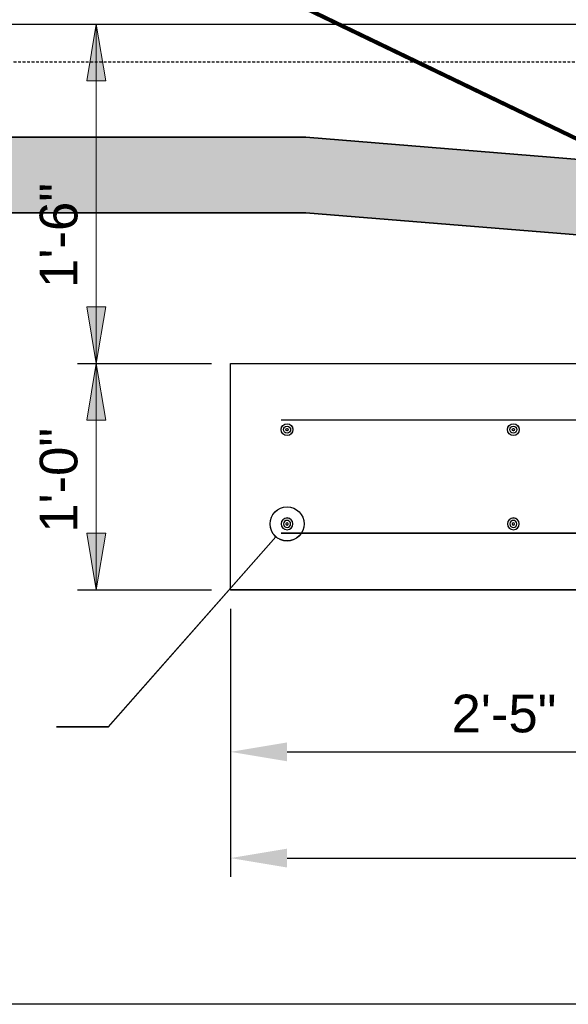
# Model space of a CAD drawing. Header units: inches. Extents: x 804 to 1243, y 182 to 489.
# Tile 9 of 20: x 1118 to 1147, y 187 to 240. Entities that reach past the tile are written whole.
import ezdxf
from ezdxf.enums import TextEntityAlignment as Align

# ---------------------------------------------------------------- set-up
doc = ezdxf.new("R2010")
doc.units = ezdxf.units.IN
doc.header["$LTSCALE"] = 0.25
doc.header["$MEASUREMENT"] = 0
doc.linetypes.add('DGN Style 3', pattern=[0.777018, 0.555013, -0.222005])
for name, color, linetype, lineweight in [('A-ANNO-NPLT', 7, 'Continuous', 18), ('G-ANNO-DIM', 1, 'Continuous', 18), ('G-ANNO-TEXT', 7, 'Continuous', 30), ('S-FNDN-FTNG', 48, 'Continuous', 25), ('S-REIN-RBAR', 5, 'Continuous', 25)]:
    doc.layers.add(name, color=color, linetype=linetype, lineweight=lineweight)
doc.styles.add("3 4 1'-0", font='arial.ttf', dxfattribs={"height": 2})
doc.styles.add("3 4 1'-0_0", font='arial.ttf')
doc.dimstyles.new("3 4 1'-0", dxfattribs={"dimtxt": 2, "dimasz": 3, "dimexe": 1, "dimexo": 1, "dimgap": 1, "dimtad": 1, "dimdec": 4, "dimzin": 11, "dimdsep": 46, "dimlunit": 4, "dimtxsty": "3 4 1'-0", "dimcen": 0, "dimadec": 4, "dimazin": 3, "dimtfac": 1, "dimtdec": 0, "dimtofl": 0, "dimtmove": 0, "dimatfit": 3, "dimfxl": 1, "dimfrac": 2, "dimtolj": 1, "dimtzin": 11, "dimarcsym": 0})

# ---------------------------------------------------------------- blocks, each defined once
blk = doc.blocks.new('REINFDOT')
at = {"color": 0}
for radius in [0.00313, 0.00187, 0.000625]:
    blk.add_circle((0, 0), radius, dxfattribs=at)
blk = doc.blocks.new('REINF. DOT')
at = {"layer": 'S-REIN-RBAR', "extrusion": (0, 0, -1), "xscale": 100, "yscale": -100, "zscale": 100, "rotation": 90}
blk.add_blockref('REINFDOT', (-36.533405, 24.589429), dxfattribs=at)
blk = doc.blocks.new('REINF. DOT_1')
at = {"layer": 'S-REIN-RBAR', "xscale": 100, "yscale": 100, "zscale": 100, "rotation": 90}
blk.add_blockref('REINFDOT', (36.533405, 24.589429), dxfattribs=at)
blk = doc.blocks.new('*D54')
at = {"layer": 'G-ANNO-DIM', "color": 0, "linetype": 'ByBlock', "lineweight": -2, "transparency": 16777216}
for p, q in [((1194.845, 214.345), (1194.845, 194.126)), ((1128.845, 208.345), (1128.845, 194.126))]:
    blk.add_line(p, q, dxfattribs=at)
at = {"layer": 'G-ANNO-DIM', "color": 0, "lineweight": -2, "transparency": 16777216}
blk.add_line((1131.845, 195.126), (1191.845, 195.126), dxfattribs=at)
at = {"layer": 'G-ANNO-DIM', "color": 0, "transparency": 16777216}
for points in [[(1131.845, 195.626), (1131.845, 194.626), (1128.845, 195.126)], [(1191.845, 195.626), (1191.845, 194.626), (1194.845, 195.126)]]:
    blk.add_solid(points, dxfattribs=at)
at = {"layer": 'G-ANNO-DIM', "color": 0, "transparency": 16777216, "insert": (1161.845, 197.147), "char_height": 2, "attachment_point": 5, "style": "3 4 1'-0"}
blk.add_mtext('\\A1;5\'-6"', dxfattribs=at)
blk = doc.blocks.new('*D55')
at = {"layer": 'G-ANNO-DIM', "color": 0, "linetype": 'ByBlock', "lineweight": -2, "transparency": 16777216}
for p, q in [((1157.845, 220.345), (1157.845, 199.757)), ((1128.845, 208.345), (1128.845, 199.757))]:
    blk.add_line(p, q, dxfattribs=at)
at = {"layer": 'G-ANNO-DIM', "color": 0, "lineweight": -2, "transparency": 16777216}
blk.add_line((1131.845, 200.757), (1154.845, 200.757), dxfattribs=at)
at = {"layer": 'G-ANNO-DIM', "color": 0, "transparency": 16777216}
for points in [[(1131.845, 201.257), (1131.845, 200.257), (1128.845, 200.757)], [(1154.845, 201.257), (1154.845, 200.257), (1157.845, 200.757)]]:
    blk.add_solid(points, dxfattribs=at)
at = {"layer": 'G-ANNO-DIM', "color": 0, "transparency": 16777216, "insert": (1143.345, 202.778), "char_height": 2, "attachment_point": 5, "style": "3 4 1'-0"}
blk.add_mtext('\\A1;2\'-5"', dxfattribs=at)
blk = doc.blocks.new('REINF. DOT_2')
at = {"layer": 'A-ANNO-NPLT', "color": 7, "xscale": 100, "yscale": 100, "zscale": 100, "rotation": 90}
blk.add_blockref('REINFDOT', (36.533405, 24.589429), dxfattribs=at)
blk = doc.blocks.new('23')
at = {"layer": 'G-ANNO-DIM'}
for p, q in [((1127.4678, 239.34531, 3.51971), (1120.7276, 239.34531, 3.51971)), ((1121.7276, 221.34531, 3.51971), (1121.7276, 239.34531, 3.51971)), ((1127.84468, 221.34531, 3.51971), (1120.7276, 221.34531, 3.51971)), ((1127.84468, 221.34531, 3.51971), (1120.7276, 221.34531, 3.51971)), ((1121.7276, 221.34531, 3.51971), (1121.7276, 209.34531, 3.51971)), ((1127.84468, 209.34531, 3.51971), (1120.7276, 209.34531, 3.51971))]:
    blk.add_line(p, q, dxfattribs=at)
at = {"layer": 'G-ANNO-DIM', "elevation": 3.51971, "flags": 128}
for points in [[(1121.2276, 236.34531), (1121.7276, 239.34531), (1122.2276, 236.34531)], [(1122.2276, 224.34531), (1121.7276, 221.34531), (1121.2276, 224.34531)], [(1121.2276, 218.34531), (1121.7276, 221.34531), (1122.2276, 218.34531)], [(1122.2276, 212.34531), (1121.7276, 209.34531), (1121.2276, 212.34531)]]:
    blk.add_lwpolyline(points, close=True, dxfattribs=at)
at = {"layer": 'G-ANNO-DIM', "extrusion": (0, 0, -1)}
for points in [[(-1121.2276, 236.34531, -3.51971), (-1121.7276, 239.34531, -3.51971), (-1122.2276, 236.34531, -3.51971)], [(-1121.2276, 218.34531, -3.51971), (-1121.7276, 221.34531, -3.51971), (-1122.2276, 218.34531, -3.51971)]]:
    blk.add_solid(points, dxfattribs=at)
at = {"layer": 'G-ANNO-DIM'}
for points in [[(1122.2276, 224.34531, 3.51971), (1121.7276, 221.34531, 3.51971), (1121.2276, 224.34531, 3.51971)], [(1122.2276, 212.34531, 3.51971), (1121.7276, 209.34531, 3.51971), (1121.2276, 212.34531, 3.51971)]]:
    blk.add_solid(points, dxfattribs=at)
at = {"layer": 'G-ANNO-TEXT'}
for p, q in [((959.02256, 239.34531, 3.51971), (1157.34468, 239.34531, 3.51971)), ((1226.22586, 187.37267, 3.51971), (827.84149, 187.37267, 3.51971))]:
    blk.add_line(p, q, dxfattribs=at)
at = {"layer": 'G-ANNO-TEXT', "elevation": 3.51971, "flags": 128}
for points in [[(959.02256, 229.34531), (1132.84468, 229.34531), (1156.8401, 227.38698), (1157.8401, 227.38698), (1157.84468, 231.38698), (1156.8401, 231.38698), (1132.84468, 233.34531), (954.90457, 233.34531)], [(954.90457, 233.34531), (1132.84468, 233.34531), (1156.8401, 231.38698), (1157.84468, 231.38698), (1157.8401, 227.38698), (1156.8401, 227.38698), (1132.84468, 229.34531), (959.02256, 229.34531)], [(1131.24719, 212.16667), (1122.3649, 202.07807), (1119.62348, 202.07807)]]:
    blk.add_lwpolyline(points, dxfattribs=at)
at = {"layer": 'G-ANNO-TEXT'}
blk.add_circle((1131.84468, 212.84531, 3.51971), 0.90418, dxfattribs=at)
at = {"layer": 'S-FNDN-FTNG'}
blk.add_3dface([(1194.84468, 209.34531, 3.51971), (1128.84468, 209.34531, 3.51971), (1128.84468, 221.34531, 3.51971), (1194.84468, 221.34531, 3.51971)], dxfattribs=at)
at = {"layer": 'S-REIN-RBAR', "linetype": 'DGN Style 3'}
blk.add_line((959.54056, 237.34531, 3.51971), (1154.34468, 237.34531, 3.51971), dxfattribs=at)
at = {"layer": 'S-REIN-RBAR'}
for p, q in [((1192.1454, 218.34531, 3.51971), (1131.52911, 218.34531, 3.51971)), ((1192.1454, 212.34531, 3.51971), (1131.52911, 212.34531, 3.51971))]:
    blk.add_line(p, q, dxfattribs=at)
at = {"layer": 'S-REIN-RBAR', "rotation": 180}
for p in [(1168.37808, 242.43474, 3.51971), (1180.37808, 242.43474, 3.51971)]:
    blk.add_blockref('REINF. DOT_1', p, dxfattribs=at)
at = {"layer": 'S-REIN-RBAR', "extrusion": (0, 0, -1)}
for p in [(-1168.37808, 188.25588, -3.51971), (-1180.37808, 188.25588, -3.51971)]:
    blk.add_blockref('REINF. DOT', p, dxfattribs=at)
at = {"layer": 'G-ANNO-DIM', "color": 7, "linetype": 'Continuous', "style": "3 4 1'-0"}
for s, p in [('1\'-6"', (1119.7276, 228.13815, 3.51971)), ('1\'-0"', (1119.7276, 215.15233, 3.51971))]:
    blk.add_text(s, height=2, rotation=90, dxfattribs=at).set_placement(p, align=Align.MIDDLE_CENTER)
at = {"layer": 'G-ANNO-DIM'}
for base, p2, picture, middle in [((1157.84468, 200.75707, 3.51971), (1157.84468, 221.34531, 3.51971), '*D55', (1143.34468, 202.77821, 3.51971)), ((1194.84468, 195.12554, 3.51971), (1194.84468, 215.34531, 3.51971), '*D54', (1161.84468, 197.14669, 3.51971))]:
    dim = blk.add_linear_dim(base=base, p1=(1128.84468, 209.34531, 3.51971), p2=p2, dimstyle="3 4 1'-0", override={"dimtdec": 4}, dxfattribs=at)
    dim.commit()
    dim.dimension.update_dxf_attribs({"geometry": picture, "text_midpoint": middle})
at = {"layer": 'G-ANNO-TEXT'}
for points in [[(1162.0521, 236.84531, 3.51971), (1136.24737, 253.51545, 3.51971), (1132.34692, 253.51545, 3.51971)], [(1157.84468, 228.13651, 3.51971), (1130.77177, 241.18078, 3.51971), (1126.19824, 241.18078, 3.51971)]]:
    blk.add_leader(points, dimstyle="3 4 1'-0", override={"dimscale": 1, "dimgap": 2, "dimclrd": 256, "dimlwd": 65535}, dxfattribs=at)

msp = doc.modelspace()

# ---------------------------------------------------------------- hatches: boundary and pattern name
at = {"layer": 'A-ANNO-NPLT'}
h = msp.add_hatch(dxfattribs=at)
h.set_pattern_fill('GRAVEL', color=256, scale=16.000619, style=0, pattern_type=2)
h.set_pattern_definition([(200.55617, (1095.99066, 218.75227), (-12.0005063, -4.0001943), [0.68355, -101.84889]), (4.7637, (1105.0357, 218.4765), (-36.0015126, -4.000194), [1.00324, -47.16517]), (4.7637, (1101.0355, 218.4765), (-36.0015126, -4.000194), [1.00324, -47.16517]), (4.7637, (1097.0353, 218.4765), (-36.0015126, -4.000194), [1.00324, -47.16517]), (332.35387, (1096.19107, 218.8869), (-60.0025137, 32.0015507), [0.9483, -93.88197]), (332.35387, (1100.1912, 218.8869), (-60.0025137, 32.0015507), [0.9483, -93.88197]), (332.35387, (1104.19135, 218.8869), (-60.0025137, 32.0015507), [0.9483, -93.88197]), (285.255, (1095.9972, 219.4227), (-2e-06, -4.0001874), [0.58242, -45.02678]), (285.255, (1099.9974, 219.4227), (-2e-06, -4.0001874), [0.58242, -45.02678]), (285.255, (1103.9976, 219.4227), (-2e-06, -4.0001874), [0.58242, -45.02678]), (213.6902, (1096.522, 219.842), (-12.00051, -4.0002), [0.59196, -13.8309]), (213.6902, (1100.5223, 219.842), (-12.00051, -4.0002), [0.592, -13.83086]), (213.6902, (1096.5554, 215.865), (-12.00051, -4.0002), [0.04047, -14.38236]), (213.6902, (1104.5225, 219.842), (-12.00051, -4.0002), [0.59202, -13.83082]), (213.6902, (1100.5556, 215.865), (-12.00051, -4.0002), [0.04043, -14.3824]), (213.6902, (1104.5557, 215.865), (-12.00051, -4.0002), [0.0404, -14.38244]), (180, (1097.582, 219.7913), (-12.0005, 4.00019), [1.04004, -10.96046]), (181.73572, (1101.58197, 219.79132), (-120.0050409, -4.0001948), [1.04004, -131.0261]), (180, (1105.582, 219.7913), (-12.0005, 4.00019), [1.04004, -10.96046]), (131.987, (1106.3169, 219.0165), (-12.0005026, 12.000581), [1.07633, -52.74062]), (131.987, (1102.3167, 219.0165), (-12.0005026, 12.000581), [1.07633, -52.74062]), (131.987, (1098.3166, 219.0166), (-12.0005026, 12.000581), [1.07633, -52.74062]), (59.0364, (1105.9416, 218.4856), (-12.00051, -16.000772), [0.55572, -22.76919]), (59.0364, (1101.9414, 218.4856), (-12.00051, -16.000772), [0.55572, -22.76919]), (59.0364, (1097.9412, 218.4856), (-12.00051, -16.000772), [0.55572, -22.76919]), (90, (1103.982, 216.231), (-12.0005, -4.0002), [0.24, -3.76018]), (90, (1099.982, 216.231), (-12.0005, -4.0002), [0.24, -3.76018]), (90, (1095.982, 216.231), (-12.0005, -4.0002), [0.24, -3.76018]), (118.6103, (1104.1435, 215.8848), (-12.000506, 24.001168), [0.41184, -49.71037]), (118.6103, (1100.1433, 215.8848), (-12.000506, 24.001168), [0.41184, -49.71037]), (118.6103, (1096.1431, 215.8848), (-12.000506, 24.001168), [0.41184, -49.71037]), (186.91127, (1097.17554, 215.97786), (-96.0040354, -12.0005839), [1.00722, -131.96455]), (186.91127, (1101.1757, 215.97786), (-96.0040354, -12.0005839), [1.00722, -131.96455]), (186.91127, (1105.17585, 215.97786), (-96.0040354, -12.0005839), [1.00722, -131.96455]), (236.3101, (1097.5141, 216.4859), (-12.000506, -16.0007795), [0.57692, -42.69172]), (236.3101, (1101.5143, 216.4859), (-12.000506, -16.0007795), [0.57692, -42.69172]), (236.3101, (1105.5144, 216.4859), (-12.000506, -16.0007795), [0.57692, -42.69172]), (354.28937, (1097.92938, 218.37322), (-84.0035309, 8.0003878), [0.76424, -119.83934]), (354.28937, (1101.92953, 218.37322), (-84.0035309, 8.0003878), [0.76424, -119.83934]), (354.28937, (1105.92967, 218.37322), (-84.0035309, 8.0003878), [0.76424, -119.83934]), (14.0363, (1105.1517, 218.209), (-36.001516, -8.000389), [0.82466, -48.65471]), (14.0363, (1101.1516, 218.209), (-36.001516, -8.000389), [0.82466, -48.65471]), (14.0363, (1097.1514, 218.209), (-36.001516, -8.000389), [0.82466, -48.65471]), (74.745, (1105.1011, 217.9561), (2e-06, -4.0001874), [0.20398, -45.40525]), (74.745, (1101.1009, 217.9561), (2e-06, -4.0001874), [0.20398, -45.40525]), (74.745, (1097.1008, 217.9561), (2e-06, -4.0001874), [0.20398, -45.40525]), (110.5559, (1102.832, 218.0063), (-12.000501, 28.001353), [0.34177, -33.83587]), (110.5559, (1098.8318, 218.0063), (-12.000501, 28.001353), [0.34177, -33.83587]), (110.5559, (1094.8317, 218.0063), (-12.000501, 28.001353), [0.34177, -33.83587]), (163.1415, (1104.6204, 218.54735), (-120.005044, 36.0017485), [0.67055, -137.26283]), (163.1415, (1100.62024, 218.54734), (-120.005044, 36.0017485), [0.67055, -137.26283]), (163.1415, (1096.62008, 218.54734), (-120.005044, 36.0017485), [0.67055, -137.26283]), (113.1985, (1104.8906, 217.9824), (-12.000501, 24.00116), [0.6093, -29.85525]), (113.1985, (1100.8904, 217.9824), (-12.000501, 24.00116), [0.6093, -29.85525]), (113.1985, (1096.8903, 217.9824), (-12.0005, 24.00116), [0.6093, -29.85525]), (246.8015, (1095.3393, 218.4947), (-12.0005, -24.00116), [0.57273, -29.8918]), (246.8015, (1099.3395, 218.4947), (-12.000501, -24.00116), [0.57273, -29.8918]), (246.8015, (1103.3396, 218.4947), (-12.000501, -24.00116), [0.57273, -29.8918]), (200.55617, (1099.9908, 218.75227), (-12.0005063, -4.0001943), [0.68355, -101.84889]), (200.55617, (1103.99097, 218.75227), (-12.0005063, -4.0001943), [0.68355, -101.84889]), (196.50446, (1096.68203, 217.4141), (-96.0040303, -28.0013601), [0.70883, -111.93699]), (196.50446, (1100.6822, 217.4141), (-96.0040303, -28.0013601), [0.70883, -111.93699]), (196.50446, (1104.68234, 217.4141), (-96.0040303, -28.0013601), [0.70883, -111.93699]), (246.8015, (1096.9422, 218.0027), (-12.0005, -24.00116), [0.6093, -29.85525]), (246.8015, (1100.9424, 218.0027), (-12.000501, -24.00116), [0.6093, -29.85525]), (246.8015, (1104.9425, 218.0027), (-12.000501, -24.00116), [0.6093, -29.85525]), (110.5559, (1103.3262, 217.4658), (-12.000501, 28.001353), [0.59466, -33.58298]), (110.5559, (1099.3261, 217.4658), (-12.000501, 28.001353), [0.59466, -33.58298]), (110.5559, (1095.326, 217.4658), (-12.000501, 28.001353), [0.59466, -33.58298]), (163.49554, (1103.97776, 217.222), (-96.0040303, 28.0013601), [0.70883, -111.93699]), (163.49554, (1099.9776, 217.222), (-96.0040303, 28.0013601), [0.70883, -111.93699]), (163.49554, (1095.97745, 217.222), (-96.0040303, 28.0013601), [0.70883, -111.93699]), (18.435, (1104.8916, 217.1995), (-12.0005, 2e-06), [0.506, -12.14367]), (18.435, (1100.8914, 217.1996), (-12.0005, 2e-06), [0.506, -12.14367]), (18.435, (1096.8913, 217.1996), (-12.0005, 2e-06), [0.506, -12.14367]), (149.0361, (1105.499, 216.8365), (-48.0020218, 28.0013627), [0.69974, -69.27474]), (149.0361, (1101.4988, 216.8365), (-48.0020218, 28.0013627), [0.69974, -69.27474]), (149.0361, (1097.49864, 216.8365), (-48.0020218, 28.0013627), [0.69974, -69.27474]), (249.4441, (1097.6808, 217.2298), (-12.000501, -28.001353), [0.43083, -33.7468]), (249.4441, (1101.681, 217.2298), (-12.000501, -28.001353), [0.43083, -33.7468]), (249.4441, (1105.6811, 217.2298), (-12.000501, -28.001353), [0.43083, -33.7468]), (336.80127, (1097.38197, 217.35484), (-36.001506, 16.0007747), [0.30465, -91.08856]), (336.80127, (1101.3821, 217.35484), (-36.001506, 16.0007747), [0.30465, -91.08856]), (336.80127, (1105.3823, 217.35483), (-36.001506, 16.0007747), [0.30465, -91.08856]), (314.9998, (1097.1055, 216.8657), (-12.000504, 8.000385), [0.5657, -16.40563]), (314.9998, (1101.1057, 216.8657), (-12.000504, 8.000385), [0.5657, -16.40563]), (314.9998, (1105.1058, 216.8657), (-12.000504, 8.000385), [0.5657, -16.40563]), (8.6157, (1104.27633, 216.75986), (-24.00100984, -4.0001942), [0.80898, -132.7032]), (8.6157, (1100.27617, 216.75986), (-24.00100984, -4.0001942), [0.80898, -132.7032]), (8.6157, (1096.27602, 216.75986), (-24.0010098, -4.0001942), [0.80898, -132.7032]), (41.6337, (1103.9058, 216.3965), (-24.001002, -20.000967), [0.42522, -47.74332]), (41.6337, (1099.9056, 216.3965), (-24.001002, -20.000967), [0.42522, -47.74332]), (41.6337, (1095.9054, 216.3965), (-24.001002, -20.000967), [0.42522, -47.74332]), (317.48937, (1095.03075, 217.3451), (-12.000504, 12.0005815), [1.24584, -63.87238]), (317.48937, (1099.0309, 217.3451), (-12.000504, 12.0005815), [1.24584, -63.87238]), (317.48937, (1103.03105, 217.3451), (-12.000504, 12.0005815), [1.24584, -63.87238]), (4.7637, (1106.0559, 217.253), (-36.0015126, -4.000194), [0.64426, -47.52414]), (4.7637, (1102.0558, 217.253), (-36.0015126, -4.000194), [0.96337, -47.20504]), (4.7637, (1098.0556, 217.253), (-36.0015126, -4.000194), [0.96337, -47.20504]), (4.7637, (1094.6975, 217.3065), (-36.0015126, -4.000194), [0.3191, -47.8493]), (59.0364, (1105.5267, 216.5763), (-12.00051, -16.000772), [0.84384, -22.48106]), (59.0364, (1101.5265, 216.5763), (-12.00051, -16.000772), [0.84382, -22.48106]), (59.0364, (1097.5263, 216.5763), (-12.00051, -16.000772), [0.84382, -22.48106]), (108.4348, (1105.9406, 219.5231), (-12.000506, 32.001557), [0.33483, -37.61432]), (108.4348, (1105.8386, 215.8418), (-12.000506, 32.001557), [0.71516, -37.23398]), (108.4348, (1101.9405, 219.5231), (-12.000506, 32.001557), [0.33484, -37.6143]), (108.4348, (1101.8384, 215.8418), (-12.000506, 32.001557), [0.71515, -37.234]), (108.4348, (1097.9403, 219.5231), (-12.000506, 32.001557), [0.33486, -37.6143]), (108.4348, (1097.8382, 215.8418), (-12.000506, 32.001557), [0.71513, -37.23402]), (142.1248, (1106.698, 218.9063), (-12.0005006, 8.0003866), [0.966, -44.64304]), (142.1248, (1102.8135, 218.8169), (-12.0005006, 8.0003866), [1.11216, -44.4969]), (142.1248, (1098.8133, 218.8168), (-12.0005006, 8.000387), [1.11216, -44.4969]), (142.1248, (1094.8131, 218.8168), (-12.0005006, 8.000387), [0.14615, -45.4629]), (182.72633, (1095.674, 218.90146), (-12.000511, -6e-07), [0.841, -83.25773]), (182.72633, (1099.6742, 218.90146), (-12.000511, -6e-07), [0.841, -83.25773]), (182.72633, (1103.67434, 218.90146), (-12.000511, -6e-07), [0.841, -83.25773]), (246.8015, (1096.0542, 219.7782), (-12.0005, -24.00116), [0.82466, -29.63988]), (246.8015, (1100.0543, 219.7782), (-12.000501, -24.00116), [0.82466, -29.63988]), (246.8015, (1104.0544, 219.7781), (-12.000501, -24.00116), [0.82466, -29.63988]), (270, (1095.97, 216.54), (-12.0005, -4.0002), [0.69944, -3.30075]), (270, (1096.003, 219.842), (-12.0005, -4.0002), [0.14154, -3.85865]), (270, (1099.97, 216.54), (-12.0005, -4.0002), [0.69944, -3.30077]), (270, (1100.003, 219.842), (-12.0005, -4.0002), [0.14156, -3.85865]), (270, (1103.97, 216.54), (-12.0005, -4.0002), [0.69942, -3.30078]), (270, (1104.003, 219.842), (-12.0005, -4.0002), [0.14157, -3.85863]), (48.013, (1106.3981, 217.6322), (-24.0010065, -28.0013574), [0.4438, -53.37315]), (48.013, (1102.3979, 217.6322), (-24.0010065, -28.0013574), [0.65118, -53.16577]), (48.013, (1098.3978, 217.6323), (-24.0010065, -28.0013574), [0.65118, -53.16577]), (48.013, (1094.6975, 217.9594), (-24.0010065, -28.0013574), [0.2074, -53.60955]), (355.2363, (1097.4723, 217.5951), (-36.0015126, 4.000194), [0.9235, -47.2449]), (355.2363, (1101.4725, 217.5951), (-36.0015126, 4.000194), [0.9235, -47.2449]), (355.2363, (1105.4726, 217.5951), (-36.0015126, 4.000194), [0.9235, -47.2449]), (311.987, (1097.1165, 218.0165), (-24.0010065, 28.0013574), [0.53816, -53.27878]), (311.987, (1101.1167, 218.0165), (-24.0010065, 28.0013574), [0.53816, -53.27878]), (311.987, (1105.1168, 218.0165), (-24.0010065, 28.0013574), [0.53816, -53.27878])])
h.paths.add_polyline_path([(954.2118495, 233.1844494), (959.0120353, 232.0934952), (959.0120353, 229.3393086), (1132.8408901, 229.3393086), (1156.8372428, 227.3808968), (1157.8372815, 227.3808968), (1157.8418576, 231.3810516), (1156.8372428, 231.3810516), (1132.8408901, 233.3394634), (954.8938919, 233.3394634)])

# ---------------------------------------------------------------- linework, layer by layer
at = {"layer": 'A-ANNO-NPLT', "color": 7}
for p, q in [((959.0120353, 239.3396956, 3.519705), (1157.3418383, 239.3396956, 3.519705)), ((1127.4638021, 239.3396956, 3.519705), (1120.7233332, 239.3396956, 3.519705)), ((1121.7233719, 221.338999, 3.519705), (1121.7233719, 239.3396956, 3.519705)), ((1127.8406966, 221.338999, 3.519705), (1120.7233332, 221.338999, 3.519705)), ((1127.8406966, 221.338999, 3.519705), (1120.7233332, 221.338999, 3.519705)), ((1121.7233719, 221.338999, 3.519705), (1121.7233719, 209.3385346, 3.519705)), ((1192.1439051, 218.3388829, 3.519705), (1131.5252712, 218.3388829, 3.519705)), ((1192.1439051, 212.3386507, 3.519705), (1131.5252712, 212.3386507, 3.519705)), ((1127.8406966, 209.3385346, 3.519705), (1120.7233332, 209.3385346, 3.519705))]:
    msp.add_line(p, q, dxfattribs=at)
at = {"layer": 'A-ANNO-NPLT', "color": 7, "linetype": 'DGN Style 3'}
msp.add_line((959.5300553, 237.3396182, 3.519705), (1154.3417222, 237.3396182, 3.519705), dxfattribs=at)
at = {"layer": 'A-ANNO-NPLT', "color": 7, "elevation": 3.519705, "flags": 128}
for points in [[(954.2118495, 233.1844494), (959.0120353, 232.0934952), (959.0120353, 229.3393086), (1132.8408901, 229.3393086), (1156.8372428, 227.3808968), (1157.8372815, 227.3808968), (1157.8418576, 231.3810516), (1156.8372428, 231.3810516), (1132.8408901, 233.3394634), (954.8938919, 233.3394634)], [(1194.8432895, 209.3385346), (1128.8407353, 209.3385346), (1128.8407353, 221.338999), (1194.8432895, 221.338999)]]:
    msp.add_lwpolyline(points, close=True, dxfattribs=at)
for points in [[(959.0120353, 229.3393086), (1132.8408901, 229.3393086), (1156.8372428, 227.3808968), (1157.8372815, 227.3808968), (1157.8418576, 231.3810516), (1156.8372428, 231.3810516), (1132.8408901, 233.3394634), (954.8938919, 233.3394634)], [(954.8938919, 233.3394634), (1132.8408901, 233.3394634), (1156.8372428, 231.3810516), (1157.8418576, 231.3810516), (1157.8372815, 227.3808968), (1156.8372428, 227.3808968), (1132.8408901, 229.3393086), (959.0120353, 229.3393086)], [(1131.2433243, 212.1600038), (1122.3607086, 202.0710053), (1119.6191785, 202.0710053)]]:
    msp.add_lwpolyline(points, dxfattribs=at)
at = {"layer": 'A-ANNO-NPLT', "color": 7}
msp.add_circle((1131.8408514, 212.83867, 3.519705), 0.9042187, dxfattribs=at)
at = {"layer": 'A-ANNO-NPLT', "color": 7, "extrusion": (0, 0, -1)}
for points in [[(-1121.2233526, 236.3395795, -3.519705), (-1121.7233719, 239.3396956, -3.519705), (-1122.2233913, 236.3395795, -3.519705)], [(-1121.2233526, 218.3388829, -3.519705), (-1121.7233719, 221.338999, -3.519705), (-1122.2233913, 218.3388829, -3.519705)]]:
    msp.add_solid(points, dxfattribs=at)
at = {"layer": 'A-ANNO-NPLT', "color": 7}
for points in [[(1122.2233913, 224.3391151, 3.519705), (1121.7233719, 221.338999, 3.519705), (1121.2233526, 224.3391151, 3.519705)], [(1122.2233913, 212.3386507, 3.519705), (1121.7233719, 209.3385346, 3.519705), (1121.2233526, 212.3386507, 3.519705)]]:
    msp.add_solid(points, dxfattribs=at)

# ---------------------------------------------------------------- block references
msp.add_blockref('23', (0, 0))
at = {"layer": 'A-ANNO-NPLT', "color": 7, "xscale": 1.000038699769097, "yscale": 1.000038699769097, "zscale": 1.000038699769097, "rotation": 180}
for p in [(1168.3756733, 242.4292391, 3.519705), (1180.3761377, 242.4292391, 3.519705)]:
    msp.add_blockref('REINF. DOT_2', p, dxfattribs=at)
at = {"layer": 'A-ANNO-NPLT', "color": 7, "extrusion": (0, 0, -1), "xscale": 1.000038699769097, "yscale": 1.000038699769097, "zscale": 1.000038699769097}
for p in [(-1168.3756733, 188.2482784, -3.519705), (-1180.3761377, 188.2482784, -3.519705)]:
    msp.add_blockref('REINF. DOT_2', p, dxfattribs=at)

# ---------------------------------------------------------------- leaders
at = {"layer": 'A-ANNO-NPLT', "color": 7}
for points in [[(1162.0494285, 236.8395988, 3.519705), (1136.2437098, 253.510388, 3.519705), (1132.3431109, 253.510388, 3.519705)], [(1157.8418576, 228.1304458, 3.519705), (1130.7678979, 241.1752386, 3.519705), (1126.1941849, 241.1752386, 3.519705)]]:
    msp.add_leader(points, dimstyle="3 4 1'-0", override={"dimscale": 1, "dimtxt": 0.125, "dimasz": 0.1875, "dimgap": 0.125, "dimtxsty": "3 4 1'-0_0", "dimlwd": 65535}, dxfattribs=at)

doc.saveas('drawing.dxf')
